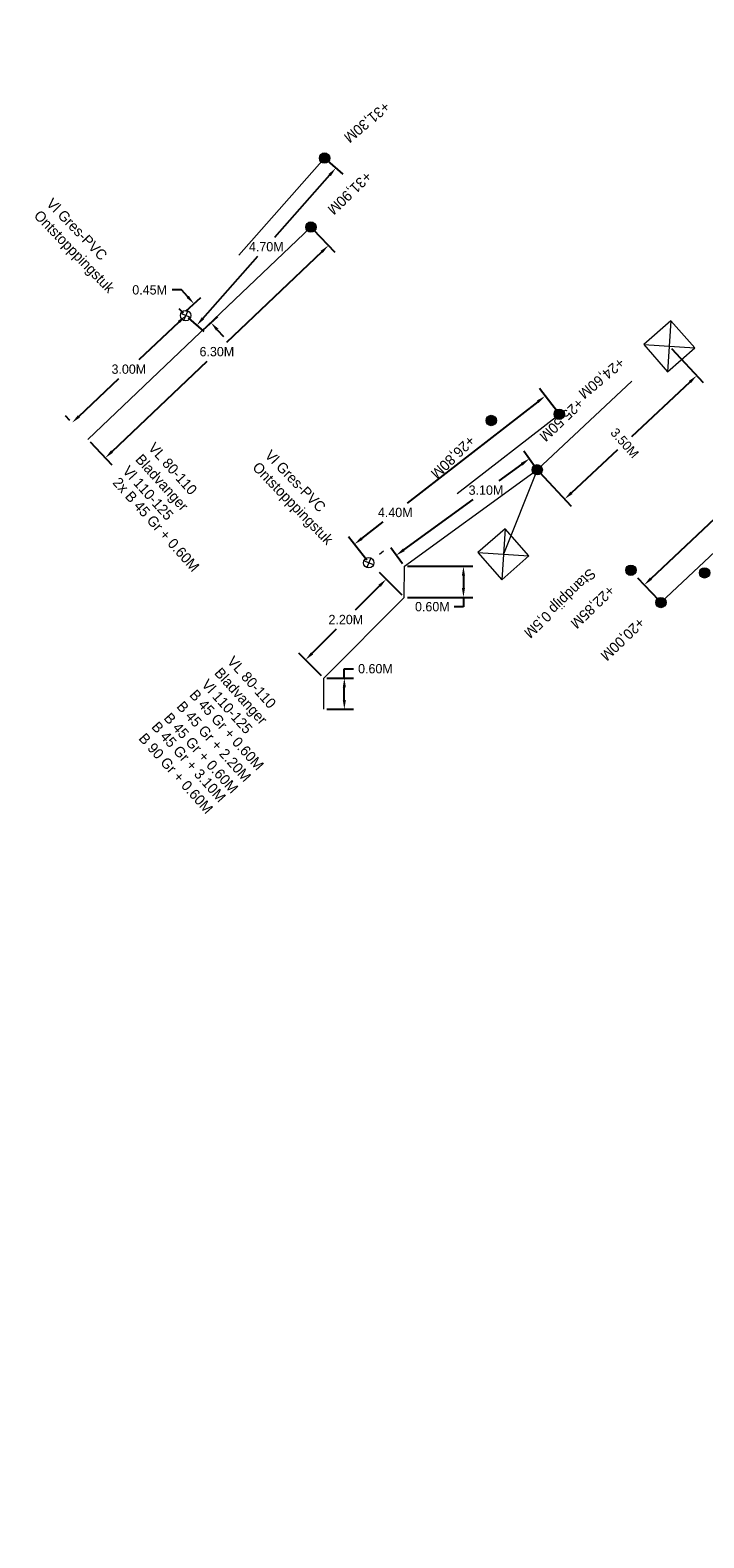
# Model space of a CAD drawing. Header units: inches. Extents: x 0 to 191500, y 0 to 342750.
# Tile 146 of 256: x 186812 to 186825, y 331608 to 331637. Entities that reach past the tile are written whole.
import ezdxf

# ---------------------------------------------------------------- set-up
doc = ezdxf.new("R2010")
doc.units = ezdxf.units.IN
doc.header["$MEASUREMENT"] = 0
for name, pattern in [('RI-HWA_HUISAANSLUITING', [4.8, 3, -1.8]), ('RI-HWA_KOLKAANSLUITING', [4.3, 2.5, -1.8]), ('RI-VWA_HUISAANSLUITING', [6.1, 2.5, -1.8, 0, -1.8])]:
    doc.linetypes.add(name, pattern=pattern)
doc.layers.get('0').update_dxf_attribs({"lineweight": 20})
doc.layers.get('DefPoints').update_dxf_attribs({"lineweight": 20})
for name, color, linetype, lineweight in [('ECW', 150, 'Continuous', 20), ('N-WE-RI-HWA-MAATVOERING-T25', 151, 'Continuous', 20), ('N-WE-RI-HWA_HUISAANSLUITING', 150, 'RI-HWA_HUISAANSLUITING', 20), ('N-WE-RI-HWA_KOLK-S', 150, 'Continuous', 20), ('N-WE-RI-HWA_KOLKAANSLUITING', 150, 'RI-HWA_KOLKAANSLUITING', 20), ('N-WE-RI-INLAAT', 7, 'Continuous', 20), ('N-WE-RI-VWA-MAATVOERING-T25', 30, 'Continuous', 20), ('N-WE-RI-VWA_HUISAANSLUITING', 20, 'RI-VWA_HUISAANSLUITING', 20), ('N-WE-RI-VWA_RIOOLPUT_ONTSTOPPINGSPUT-G', 30, 'Continuous', 20), ('Tekst algemeen', 7, 'Continuous', 20)]:
    doc.layers.add(name, color=color, linetype=linetype, lineweight=lineweight)
doc.dimstyles.get("Standard").update_dxf_attribs({"dimtxt": 0.18, "dimasz": 0.18, "dimexe": 0.18, "dimexo": 0.0625, "dimgap": 0.09, "dimtad": 0, "dimtih": 1, "dimtoh": 1, "dimdec": 4, "dimzin": 0, "dimdsep": 46, "dimtxsty": 'Standard', "dimcen": 0.09, "dimadec": 0, "dimazin": 0, "dimtfac": 1, "dimtdec": 4, "dimtofl": 0, "dimtmove": 0, "dimatfit": 3, "dimfxl": 1, "dimtolj": 1, "dimtzin": 0, "dimarcsym": 0})
picture_1 = doc.add_image_def('image1.ecw', size_in_pixel=(220000, 285000))

# ---------------------------------------------------------------- blocks, each defined once
blk = doc.blocks.new('*D2965')
at = {"layer": 'DefPoints', "color": 0, "transparency": 16777216}
for p in [(186832.204, 331634.364), (186832.525, 331634.023), (186823.951, 331625.938)]:
    blk.add_point(p, dxfattribs=at)
at = {"layer": 'N-WE-RI-HWA-MAATVOERING-T25', "color": 0, "lineweight": -2, "transparency": 16777216}
for p, q in [((186832.483, 331634.069), (186832.081, 331634.495)), ((186832.073, 331634.24), (186828.124, 331630.516)), ((186823.761, 331626.402), (186827.71, 331630.126)), ((186823.908, 331625.983), (186823.506, 331626.409))]:
    blk.add_line(p, q, dxfattribs=at)
at = {"layer": 'N-WE-RI-HWA-MAATVOERING-T25', "color": 0, "transparency": 16777216}
for points in [[(186832.053, 331634.262), (186832.094, 331634.218), (186832.204, 331634.364)], [(186823.74, 331626.423), (186823.781, 331626.38), (186823.63, 331626.278)]]:
    blk.add_solid(points, dxfattribs=at)
at = {"layer": 'N-WE-RI-HWA-MAATVOERING-T25', "color": 0, "transparency": 16777216, "insert": (186827.917, 331630.321), "char_height": 0.18, "attachment_point": 5}
blk.add_mtext('\\A1;12,05M', dxfattribs=at)
blk = doc.blocks.new('*D2894')
at = {"layer": 'DefPoints', "color": 0, "transparency": 16777216}
for p in [(186814.782, 331631.47), (186814.782, 331631.47), (186812.591, 331629.404)]:
    blk.add_point(p, dxfattribs=at)
at = {"layer": 'N-WE-RI-VWA-MAATVOERING-T25', "color": 0, "lineweight": -2, "transparency": 16777216}
for p, q in [((186814.739, 331631.515), (186814.658, 331631.601)), ((186814.651, 331631.347), (186813.877, 331630.617)), ((186812.722, 331629.528), (186813.495, 331630.257)), ((186812.548, 331629.449), (186812.467, 331629.535))]:
    blk.add_line(p, q, dxfattribs=at)
at = {"layer": 'N-WE-RI-VWA-MAATVOERING-T25', "color": 0, "transparency": 16777216}
for points in [[(186814.63, 331631.368), (186814.671, 331631.325), (186814.782, 331631.47)], [(186812.701, 331629.549), (186812.742, 331629.506), (186812.591, 331629.404)]]:
    blk.add_solid(points, dxfattribs=at)
at = {"layer": 'N-WE-RI-VWA-MAATVOERING-T25', "color": 0, "transparency": 16777216, "insert": (186813.686, 331630.437), "char_height": 0.18, "attachment_point": 5}
blk.add_mtext('\\A1;3.00M', dxfattribs=at)
blk = doc.blocks.new('*D2895')
at = {"layer": 'DefPoints', "color": 0, "transparency": 16777216}
for p in [(186814.739, 331631.515), (186814.943, 331631.698), (186815.068, 331631.15)]:
    blk.add_point(p, dxfattribs=at)
at = {"layer": 'N-WE-RI-VWA-MAATVOERING-T25', "color": 0, "lineweight": -2, "transparency": 16777216}
for p, q in [((186814.702, 331631.966), (186814.522, 331631.966)), ((186814.822, 331631.832), (186814.702, 331631.966)), ((186814.786, 331631.557), (186815.076, 331631.819)), ((186815.115, 331631.192), (186815.405, 331631.453)), ((186815.392, 331631.199), (186815.512, 331631.065))]:
    blk.add_line(p, q, dxfattribs=at)
at = {"layer": 'N-WE-RI-VWA-MAATVOERING-T25', "color": 0, "transparency": 16777216}
for points in [[(186814.844, 331631.852), (186814.8, 331631.812), (186814.943, 331631.698)], [(186815.414, 331631.219), (186815.37, 331631.179), (186815.271, 331631.333)]]:
    blk.add_solid(points, dxfattribs=at)
at = {"layer": 'N-WE-RI-VWA-MAATVOERING-T25', "color": 0, "transparency": 16777216, "insert": (186814.087, 331631.966), "char_height": 0.18, "attachment_point": 5}
blk.add_mtext('\\A1;0.45M', dxfattribs=at)
blk = doc.blocks.new('*D2896')
at = {"layer": 'DefPoints', "color": 0, "transparency": 16777216}
for p in [(186817.466, 331634.503), (186814.782, 331631.47), (186814.995, 331631.282)]:
    blk.add_point(p, dxfattribs=at)
at = {"layer": 'N-WE-RI-VWA-MAATVOERING-T25', "color": 0, "lineweight": -2, "transparency": 16777216}
for p, q in [((186817.513, 331634.462), (186817.813, 331634.196)), ((186817.559, 331634.18), (186816.496, 331632.978)), ((186815.114, 331631.417), (186816.177, 331632.618)), ((186814.829, 331631.429), (186815.13, 331631.162))]:
    blk.add_line(p, q, dxfattribs=at)
at = {"layer": 'N-WE-RI-VWA-MAATVOERING-T25', "color": 0, "transparency": 16777216}
for points in [[(186817.537, 331634.2), (186817.582, 331634.16), (186817.678, 331634.315)], [(186815.092, 331631.436), (186815.137, 331631.397), (186814.995, 331631.282)]]:
    blk.add_solid(points, dxfattribs=at)
at = {"layer": 'N-WE-RI-VWA-MAATVOERING-T25', "color": 0, "transparency": 16777216, "insert": (186816.337, 331632.798), "char_height": 0.18, "attachment_point": 5}
blk.add_mtext('\\A1;4.70M', dxfattribs=at)
blk = doc.blocks.new('*D2897')
at = {"layer": 'DefPoints', "color": 0, "transparency": 16777216}
for p in [(186817.198, 331633.177), (186817.536, 331632.822), (186812.895, 331629.082)]:
    blk.add_point(p, dxfattribs=at)
at = {"layer": 'N-WE-RI-HWA-MAATVOERING-T25', "color": 0, "lineweight": -2, "transparency": 16777216}
for p, q in [((186817.241, 331633.132), (186817.66, 331632.692)), ((186817.406, 331632.698), (186815.573, 331630.955)), ((186813.363, 331628.851), (186815.195, 331630.595)), ((186812.938, 331629.036), (186813.357, 331628.596))]:
    blk.add_line(p, q, dxfattribs=at)
at = {"layer": 'N-WE-RI-HWA-MAATVOERING-T25', "color": 0, "transparency": 16777216}
for points in [[(186817.385, 331632.72), (186817.426, 331632.677), (186817.536, 331632.822)], [(186813.343, 331628.873), (186813.384, 331628.829), (186813.233, 331628.727)]]:
    blk.add_solid(points, dxfattribs=at)
at = {"layer": 'N-WE-RI-HWA-MAATVOERING-T25', "color": 0, "transparency": 16777216, "insert": (186815.384, 331630.775), "char_height": 0.18, "attachment_point": 5}
blk.add_mtext('\\A1;6.30M', dxfattribs=at)
blk = doc.blocks.new('*D2898')
at = {"layer": 'DefPoints', "color": 0, "transparency": 16777216}
for p in [(186818.65, 331626.387), (186819, 331626.037), (186817.445, 331624.481)]:
    blk.add_point(p, dxfattribs=at)
at = {"layer": 'N-WE-RI-HWA-MAATVOERING-T25', "color": 0, "lineweight": -2, "transparency": 16777216}
for p, q in [((186818.956, 331626.081), (186818.523, 331626.514)), ((186818.523, 331626.26), (186818.052, 331625.789)), ((186817.222, 331624.959), (186817.692, 331625.429)), ((186817.4, 331624.525), (186816.967, 331624.959))]:
    blk.add_line(p, q, dxfattribs=at)
at = {"layer": 'N-WE-RI-HWA-MAATVOERING-T25', "color": 0, "transparency": 16777216}
for points in [[(186818.502, 331626.281), (186818.544, 331626.238), (186818.65, 331626.387)], [(186817.201, 331624.98), (186817.243, 331624.938), (186817.094, 331624.831)]]:
    blk.add_solid(points, dxfattribs=at)
at = {"layer": 'N-WE-RI-HWA-MAATVOERING-T25', "color": 0, "transparency": 16777216, "insert": (186817.872, 331625.609), "char_height": 0.18, "attachment_point": 5}
blk.add_mtext('\\A1;2.20M', dxfattribs=at)
blk = doc.blocks.new('*D2899')
at = {"layer": 'DefPoints', "color": 0, "transparency": 16777216}
for p in [(186821.409, 331628.709), (186821.563, 331628.497), (186819, 331626.637)]:
    blk.add_point(p, dxfattribs=at)
at = {"layer": 'N-WE-RI-HWA-MAATVOERING-T25', "color": 0, "lineweight": -2, "transparency": 16777216}
for p, q in [((186821.527, 331628.548), (186821.304, 331628.855)), ((186821.264, 331628.604), (186820.823, 331628.284)), ((186818.992, 331626.955), (186820.327, 331627.924)), ((186818.964, 331626.687), (186818.741, 331626.995))]:
    blk.add_line(p, q, dxfattribs=at)
at = {"layer": 'N-WE-RI-HWA-MAATVOERING-T25', "color": 0, "transparency": 16777216}
for points in [[(186821.246, 331628.628), (186821.281, 331628.579), (186821.409, 331628.709)], [(186818.974, 331626.979), (186819.01, 331626.931), (186818.846, 331626.849)]]:
    blk.add_solid(points, dxfattribs=at)
at = {"layer": 'N-WE-RI-HWA-MAATVOERING-T25', "color": 0, "transparency": 16777216, "insert": (186820.575, 331628.104), "char_height": 0.18, "attachment_point": 5}
blk.add_mtext('\\A1;3.10M', dxfattribs=at)
blk = doc.blocks.new('*D2900')
at = {"layer": 'DefPoints', "color": 0, "transparency": 16777216}
for p in [(186821.717, 331629.92), (186821.993, 331629.564), (186818.313, 331626.706)]:
    blk.add_point(p, dxfattribs=at)
at = {"layer": 'N-WE-RI-VWA-MAATVOERING-T25', "color": 0, "lineweight": -2, "transparency": 16777216}
for p, q in [((186821.955, 331629.614), (186821.607, 331630.062)), ((186821.575, 331629.81), (186819.057, 331627.854)), ((186818.179, 331627.172), (186818.593, 331627.494)), ((186818.275, 331626.755), (186817.926, 331627.204))]:
    blk.add_line(p, q, dxfattribs=at)
at = {"layer": 'N-WE-RI-VWA-MAATVOERING-T25', "color": 0, "transparency": 16777216}
for points in [[(186821.557, 331629.833), (186821.593, 331629.786), (186821.717, 331629.92)], [(186818.16, 331627.196), (186818.197, 331627.148), (186818.037, 331627.062)]]:
    blk.add_solid(points, dxfattribs=at)
at = {"layer": 'N-WE-RI-VWA-MAATVOERING-T25', "color": 0, "transparency": 16777216, "insert": (186818.825, 331627.674), "char_height": 0.18, "attachment_point": 5}
blk.add_mtext('\\A1;4.40M', dxfattribs=at)
blk = doc.blocks.new('*D2901')
at = {"layer": 'DefPoints', "color": 0, "transparency": 16777216}
for p in [(186817.445, 331624.481), (186817.843, 331624.481), (186817.445, 331623.881)]:
    blk.add_point(p, dxfattribs=at)
at = {"layer": 'N-WE-RI-HWA-MAATVOERING-T25', "color": 0, "lineweight": -2, "transparency": 16777216}
for p, q in [((186817.507, 331624.481), (186818.023, 331624.481)), ((186817.843, 331624.481), (186817.843, 331624.661)), ((186817.843, 331624.661), (186818.023, 331624.661)), ((186817.843, 331624.061), (186817.843, 331624.301)), ((186817.507, 331623.881), (186818.023, 331623.881))]:
    blk.add_line(p, q, dxfattribs=at)
at = {"layer": 'N-WE-RI-HWA-MAATVOERING-T25', "color": 0, "transparency": 16777216}
for points in [[(186817.813, 331624.301), (186817.873, 331624.301), (186817.843, 331624.481)], [(186817.813, 331624.061), (186817.873, 331624.061), (186817.843, 331623.881)]]:
    blk.add_solid(points, dxfattribs=at)
at = {"layer": 'N-WE-RI-HWA-MAATVOERING-T25', "color": 0, "transparency": 16777216, "insert": (186818.443, 331624.661), "char_height": 0.18, "attachment_point": 5}
blk.add_mtext('\\A1;0.60M', dxfattribs=at)
blk = doc.blocks.new('*D2902')
at = {"layer": 'DefPoints', "color": 0, "transparency": 16777216}
for p in [(186819, 331626.637), (186819, 331626.037), (186820.141, 331626.037)]:
    blk.add_point(p, dxfattribs=at)
at = {"layer": 'N-WE-RI-HWA-MAATVOERING-T25', "color": 0, "lineweight": -2, "transparency": 16777216}
for p, q in [((186819.063, 331626.637), (186820.321, 331626.637)), ((186820.141, 331626.457), (186820.141, 331626.217)), ((186819.063, 331626.037), (186820.321, 331626.037)), ((186820.141, 331626.037), (186820.141, 331625.857)), ((186820.141, 331625.857), (186819.961, 331625.857))]:
    blk.add_line(p, q, dxfattribs=at)
at = {"layer": 'N-WE-RI-HWA-MAATVOERING-T25', "color": 0, "transparency": 16777216}
for points in [[(186820.111, 331626.457), (186820.171, 331626.457), (186820.141, 331626.637)], [(186820.111, 331626.217), (186820.171, 331626.217), (186820.141, 331626.037)]]:
    blk.add_solid(points, dxfattribs=at)
at = {"layer": 'N-WE-RI-HWA-MAATVOERING-T25', "color": 0, "transparency": 16777216, "insert": (186819.541, 331625.857), "char_height": 0.18, "attachment_point": 5}
blk.add_mtext('\\A1;0.60M', dxfattribs=at)
blk = doc.blocks.new('*D3145')
at = {"layer": 'DefPoints', "color": 0, "transparency": 16777216}
for p in [(186824.11, 331630.879), (186821.563, 331628.497), (186822.093, 331627.931)]:
    blk.add_point(p, dxfattribs=at)
at = {"layer": 'N-WE-RI-HWA-MAATVOERING-T25', "color": 0, "lineweight": -2, "transparency": 16777216}
for p, q in [((186824.153, 331630.834), (186824.763, 331630.181)), ((186824.509, 331630.19), (186823.382, 331629.136)), ((186822.225, 331628.053), (186823.119, 331628.89)), ((186821.606, 331628.451), (186822.216, 331627.799))]:
    blk.add_line(p, q, dxfattribs=at)
at = {"layer": 'N-WE-RI-HWA-MAATVOERING-T25', "color": 0, "transparency": 16777216}
for points in [[(186824.529, 331630.168), (186824.488, 331630.212), (186824.64, 331630.313)], [(186822.245, 331628.032), (186822.204, 331628.075), (186822.093, 331627.931)]]:
    blk.add_solid(points, dxfattribs=at)
at = {"layer": 'N-WE-RI-HWA-MAATVOERING-T25', "color": 0, "transparency": 16777216, "insert": (186823.251, 331629.013), "char_height": 0.18, "attachment_point": 5, "rotation": 311.3715}
blk.add_mtext('\\A1;3.50M', dxfattribs=at)
blk = doc.blocks.new('A$C2C270354')
h = blk.add_hatch(color=256)
h.dxf.hatch_style = 1
edge = h.paths.add_edge_path()
edge.add_arc((0, 0), 0.1, 0, 360)
blk.add_circle((0, 0), 0.1)

msp = doc.modelspace()

# ---------------------------------------------------------------- linework, layer by layer
at = {"layer": 'N-WE-RI-HWA_HUISAANSLUITING'}
for p, q in [((186832.52547, 331634.02313), (186823.95072, 331625.93762)), ((186817.19816, 331633.1773), (186815.45971, 331631.52267)), ((186815.0681, 331631.14993), (186815.72002, 331631.77042)), ((186812.89504, 331629.08165), (186815.0681, 331631.14993)), ((186819.00046, 331626.63677), (186821.42832, 331628.39902)), ((186821.42832, 331628.39902), (186821.56345, 331628.4971)), ((186819.00041, 331626.03677), (186819.00046, 331626.63677)), ((186817.44465, 331624.48126), (186819.00041, 331626.03677)), ((186817.4446, 331623.88126), (186817.44465, 331624.48126))]:
    msp.add_line(p, q, dxfattribs=at)
at = {"layer": 'N-WE-RI-HWA_KOLK-S'}
for p, q in [((186824.14275, 331631.37056), (186823.61907, 331630.91142)), ((186824.14275, 331631.37056), (186824.07822, 331630.38774)), ((186824.60189, 331630.84689), (186824.14275, 331631.37056)), ((186823.61907, 331630.91142), (186824.60189, 331630.84689)), ((186823.61907, 331630.91142), (186824.07822, 331630.38774)), ((186824.07822, 331630.38774), (186824.60189, 331630.84689)), ((186820.94511, 331627.36038, 57.112), (186820.42144, 331626.90124, 57.112)), ((186820.94511, 331627.36038, 57.112), (186820.88058, 331626.37756, 57.112)), ((186821.40426, 331626.83671, 57.112), (186820.94511, 331627.36038, 57.112)), ((186820.42144, 331626.90124, 57.112), (186821.40426, 331626.83671, 57.112)), ((186820.42144, 331626.90124, 57.112), (186820.88058, 331626.37756, 57.112)), ((186820.88058, 331626.37756, 57.112), (186821.40426, 331626.83671, 57.112))]:
    msp.add_line(p, q, dxfattribs=at)
at = {"layer": 'N-WE-RI-HWA_KOLKAANSLUITING'}
for q in [(186824.11048, 331630.87915), (186820.91285, 331626.86897, 57.112)]:
    msp.add_line((186821.56345, 331628.4971), q, dxfattribs=at)
at = {"layer": 'N-WE-RI-VWA_HUISAANSLUITING'}
for p, q in [((186817.4616, 331634.5077), (186814.78204, 331631.46995)), ((186821.99326, 331629.5644), (186818.31289, 331626.70607))]:
    msp.add_line(p, q, dxfattribs=at)
at = {"layer": 'N-WE-RI-VWA_RIOOLPUT_ONTSTOPPINGSPUT-G'}
for p, q in [((186814.87412, 331631.43094), (186814.68996, 331631.50895)), ((186814.82104, 331631.56203), (186814.74303, 331631.37787)), ((186818.35189, 331626.79815), (186818.27388, 331626.61399)), ((186818.40497, 331626.66706), (186818.22081, 331626.74507))]:
    msp.add_line(p, q, dxfattribs=at)
for centre in [(186814.78204, 331631.46995), (186818.31289, 331626.70607)]:
    msp.add_circle(centre, 0.1, dxfattribs=at)

# ---------------------------------------------------------------- block references
at = {"layer": 'N-WE-RI-INLAAT', "rotation": 311.4301972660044}
for p in [(186817.4616, 331634.5077), (186817.19816, 331633.1773), (186821.98912, 331629.56892), (186820.67675, 331629.44777), (186821.56345, 331628.4971), (186823.37096, 331626.55921), (186824.79348, 331626.50982), (186823.95072, 331625.93762)]:
    msp.add_blockref('A$C2C270354', p, dxfattribs=at)

# ---------------------------------------------------------------- texts
at = {"layer": 'N-WE-RI-HWA-MAATVOERING-T25'}
for s, p in [('+31,90M', (186818.25791, 331634.26817)), ('+25,50M', (186822.34554, 331629.89386, -57.20505)), ('+26,80M', (186820.25005, 331629.17597)), ('Standpijp 0,5M', (186822.57876, 331626.61207)), ('+22,85M', (186822.94425, 331626.28741)), ('+20,00M', (186823.52402, 331625.66582))]:
    msp.add_text(s, height=0.2, rotation=223.866334, dxfattribs=at).set_placement(p)
at = {"layer": 'N-WE-RI-VWA-MAATVOERING-T25'}
for s, p in [('+31,30M', (186818.61884, 331635.61312)), ('+24,60M', (186823.14636, 331630.67434))]:
    msp.add_text(s, height=0.2, rotation=219.947994, dxfattribs=at).set_placement(p)
at = {"layer": 'Tekst algemeen'}
for s, rotation, p in [('Vl Gres-PVC', 314.098581, (186812.07995, 331633.61541)), ('Ontstopppingstuk', 314.098581, (186811.84057, 331633.38345)), ('VL 80-110', 311.977479, (186814.04676, 331628.91081)), ('Vl Gres-PVC', 314.098581, (186816.29489, 331628.76177)), ('Vl 110-125', 311.977479, (186813.55115, 331628.46492)), ('Bladvanger', 311.977479, (186813.79895, 331628.68787)), ('Ontstopppingstuk', 314.098581, (186816.05551, 331628.5298)), ('2x B 45 Gr + 0.60M', 311.977479, (186813.35996, 331628.24132)), ('VL 80-110', 311.977479, (186815.56993, 331624.79279)), ('Vl 110-125', 311.977479, (186815.07433, 331624.3469)), ('Bladvanger', 311.977479, (186815.32213, 331624.56984)), ('B 45 Gr + 0.60M', 311.977479, (186814.8423, 331624.14665)), ('B 45 Gr + 2.20M', 311.977479, (186814.5945, 331623.92371)), ('B 45 Gr + 3.10M', 311.977479, (186814.10942, 331623.53142)), ('B 45 Gr + 0.60M', 311.977479, (186814.3467, 331623.70076)), ('B 90 Gr + 0.60M', 311.977479, (186813.86162, 331623.30847))]:
    msp.add_text(s, height=0.2, rotation=rotation, dxfattribs=at).set_placement(p)

# ---------------------------------------------------------------- dimensions: what is measured, and where the dimension line sits
at = {"layer": 'N-WE-RI-HWA-MAATVOERING-T25'}
for p1, p2, distance, text, picture, middle in [((186823.95072, 331625.93762), (186832.52547, 331634.02313), 0.46802, '12,05M', '*D2965', (186827.91701, 331630.32089)), ((186812.89504, 331629.08165), (186817.19816, 331633.1773), -0.48992, '6.30M', '*D2897', (186815.38436, 331630.7746)), ((186817.44465, 331624.48126), (186819.00041, 331626.03677), 0.49523, '2.20M', '*D2898', (186817.87238, 331625.60923)), ((186819.00046, 331626.63677), (186819.00041, 331626.03677), 1.14035, '0.60M', '*D2902', (186819.54075, 331625.85667)), ((186817.4446, 331623.88126), (186817.44465, 331624.48126), -0.39869, '0.60M', '*D2901', (186818.44335, 331624.66123))]:
    dim = msp.add_aligned_dim(p1=p1, p2=p2, distance=distance, text=text, dimstyle='Standard', override={"dimtxsty": 'Standard'}, dxfattribs=at)
    dim.commit()
    dim.dimension.update_dxf_attribs({"geometry": picture, "text_midpoint": middle})
for base, p1, angle, text, picture, middle in [((186822.09331, 331627.93055), (186824.11048, 331630.87915), 223.08297, '3.50M', '*D3145', (186823.2508, 331629.01306)), ((186821.40933, 331628.70944), (186819.00046, 331626.63677), 35.97384, '3.10M', '*D2899', (186820.57531, 331628.10408))]:
    dim = msp.add_linear_dim(base=base, p1=p1, p2=(186821.56345, 331628.4971), angle=angle, text=text, dimstyle='Standard', override={"dimtxsty": 'Standard'}, dxfattribs=at)
    dim.commit()
    dim.dimension.update_dxf_attribs({"geometry": picture, "text_midpoint": middle, "dimtype": 161})
at = {"layer": 'N-WE-RI-VWA-MAATVOERING-T25'}
for p1, p2, distance, text, picture, middle in [((186817.46574, 331634.50318), (186814.78204, 331631.46995), 0.28406, '4.70M', '*D2896', (186816.33663, 331632.79834)), ((186815.0681, 331631.14993), (186814.73916, 331631.51542), -0.27364, '0.45M', '*D2895', (186814.08673, 331631.96606)), ((186812.5911, 331629.40397), (186814.78204, 331631.46995), 0.00029, '3.00M', '*D2894', (186813.68637, 331630.43717))]:
    dim = msp.add_aligned_dim(p1=p1, p2=p2, distance=distance, text=text, dimstyle='Standard', override={"dimtxsty": 'Standard'}, dxfattribs=at)
    dim.commit()
    dim.dimension.update_dxf_attribs({"geometry": picture, "text_midpoint": middle})
dim = msp.add_linear_dim(base=(186821.71708, 331629.92001), p1=(186818.31289, 331626.70607), p2=(186821.99326, 331629.5644), angle=37.834441, text='4.40M', dimstyle='Standard', override={"dimtxsty": 'Standard'}, dxfattribs=at)
dim.commit()
dim.dimension.update_dxf_attribs({"geometry": '*D2900', "text_midpoint": (186818.82509, 331627.67398), "dimtype": 161})

# ---------------------------------------------------------------- pictures from other files: only their frames are drawn
at = {"layer": 'ECW'}
image = msp.add_image(picture_1, insert=(180500, 328500), size_in_units=(11000, 14250), dxfattribs=at)
image.dxf.flags = 7

doc.saveas('drawing.dxf')
